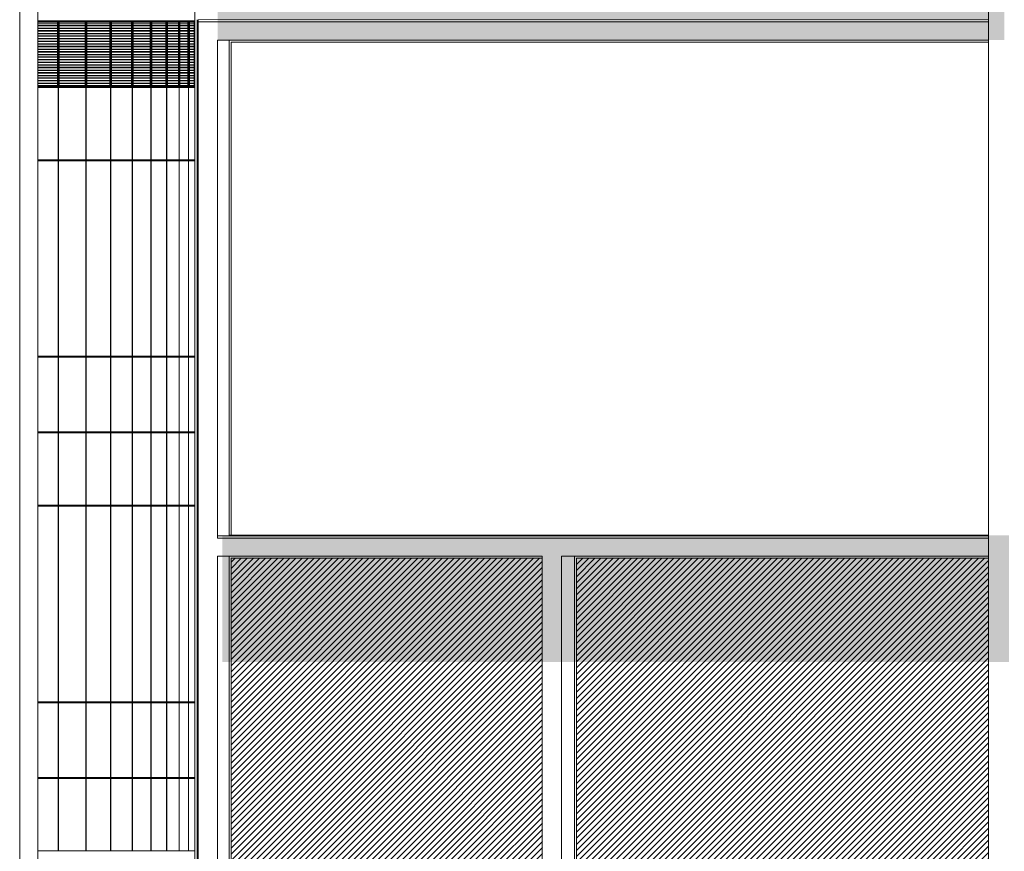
# Model space of a CAD drawing. Header units: millimetres. Extents: x 614675 to 1010864, y -150593 to -87691.
# Tile 140 of 194: x 901275 to 915801, y -127816 to -115541. Entities that reach past the tile are written whole.
import ezdxf

# ---------------------------------------------------------------- set-up
doc = ezdxf.new("R2010")
doc.units = ezdxf.units.MM
doc.header["$LTSCALE"] = 0.05
doc.layers.get('0').update_dxf_attribs({"lineweight": 0})
doc.layers.add('A-20--F1-WALLS', color=5, linetype='Continuous')

msp = doc.modelspace()

# ---------------------------------------------------------------- hatches: boundary and pattern name
at = {"true_color": 0xffffff}
h = msp.add_hatch(color=7, dxfattribs=at)
h.dxf.hatch_style = 1
h.paths.add_polyline_path([(915871.1718633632, -123150.5397664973), (904262.7386371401, -123150.5397664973), (904262.7386371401, -125021.7866262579), (915871.1718633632, -125021.7866262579)])
h.paths.add_polyline_path([(904193.3108410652, -115147.410185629), (904193.3108410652, -115840.5333121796), (915801.9999324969, -115840.5333121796), (915801.9999324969, -115147.410185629)])
h.paths.add_polyline_path([(916269.4589588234, -127007.9891137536), (916269.4589588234, -127092.1091156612), (932137.8940879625, -127092.1091156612), (932137.8940879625, -127007.9891137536)])
at = {"lineweight": 0, "true_color": 0x478a84}
h = msp.add_hatch(dxfattribs=at)
h.set_pattern_fill('ANSI31', color=137, scale=20, style=0)
h.set_pattern_definition([(45, (917258.6614198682, -220602.3787472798), (-44.90128060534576, 44.90128060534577), [])])
h.paths.add_polyline_path([(904393.4695789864, -123490.5831213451), (904393.9601091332, -132051.0997997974), (908985.3845452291, -132051.0600510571), (908984.8940150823, -123490.5433726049)])
at = {"lineweight": 0, "true_color": 0xf3e03b}
h = msp.add_hatch(dxfattribs=at)
h.set_pattern_fill('ANSI31', color=53, scale=20, style=0)
h.set_pattern_definition([(45, (922353.9085513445, -216594.1919482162), (-44.90128060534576, 44.90128060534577), [])])
h.paths.add_polyline_path([(909488.7167104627, -123490.5831213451), (909488.871737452, -132051.0799254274), (915566.9420410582, -132051.0799254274), (915566.7870140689, -123490.583121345)])

# ---------------------------------------------------------------- linework, layer by layer
at = {"color": 5, "lineweight": 5}
for p, q in [((903893.2281491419, -132410.5667203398, 8288.809489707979), (903893.2281491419, -115540.5830245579, 29529.01381727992)), ((903905.800186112, -132360.5832613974), (903905.8001861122, -115540.583024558, 29491.1976361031)), ((904193.3108410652, -123192.4900541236, 16074.79458470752), (904193.3108410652, -115840.5333121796, 28965.28247030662)), ((904364.7165146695, -123150.5397664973, 16148.34774795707), (904364.7165146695, -115840.5333121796, 28965.28247030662)), ((904393.4722684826, -123150.5397664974, 16148.34774795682), (904393.4722684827, -115870.5333121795, 28912.68223745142)), ((904193.3108410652, -132092.1091156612, 470.7267527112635), (904193.3108410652, -123460.5831213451, 15604.73599261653)), ((904364.7165146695, -132051.0799254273, 542.6649180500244), (904364.7165146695, -123460.5831213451, 15604.73599261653)), ((904393.4722684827, -132051.0799254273, 542.6649180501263), (904393.4722684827, -123490.4900541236, 15552.29893834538))]:
    msp.add_line(p, q, dxfattribs=at)
at = {"lineweight": 5}
for points in [[(901274.5266455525, -133155.48861508), (901274.5266455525, -87723.14289548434)], [(901543.3381904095, -133155.48861508), (901543.3381904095, -87723.14289548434)]]:
    msp.add_lwpolyline(points, dxfattribs=at)
at = {"color": 252, "lineweight": 5}
for points in [[(903858.9132958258, -133155.48861508), (903858.9132958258, -87723.14289548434)], [(903860.0950308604, -133155.48861508), (903860.0950308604, -87723.14289548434)], [(901840.6960244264, -115559.0179623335), (901543.3381904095, -115559.0179623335)], [(901830.6960244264, -115569.0179623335), (901543.3381904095, -115569.0179623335)], [(901830.6960244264, -115587.9095237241), (901543.3381904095, -115587.9095237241)], [(901830.6960244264, -115592.5679088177), (901543.3381904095, -115592.5679088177)], [(901830.6960244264, -115623.1579709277), (901543.3381904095, -115623.1579709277)], [(901830.6960244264, -115569.0179623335), (901830.6960244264, -116510.2689752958)], [(901840.6960244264, -115559.0179623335), (901840.6960244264, -116524.0171988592)], [(901847.9253905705, -115559.0179623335), (901847.9253905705, -116524.0171988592)], [(902248.3393842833, -115559.0179623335), (901847.9253905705, -115559.0179623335)], [(901857.9253905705, -115569.0179623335), (901857.9253905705, -116510.2689752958)], [(902238.3393842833, -115569.0179623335), (901857.9253905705, -115569.0179623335)], [(902238.3393842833, -115587.9095237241), (901857.9253905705, -115587.9095237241)], [(902238.3393842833, -115592.5679088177), (901857.9253905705, -115592.5679088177)], [(902238.3393842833, -115623.1579709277), (901857.9253905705, -115623.1579709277)], [(902238.3393842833, -115569.0179623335), (902238.3393842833, -116510.2689752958)], [(902248.3393842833, -115559.0179623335), (902248.3393842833, -116524.0171988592)], [(902254.8459077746, -115559.0179623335), (902254.8459077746, -116524.0171988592)], [(902612.7588052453, -115559.0179623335), (902254.8459077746, -115559.0179623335)], [(902264.8459077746, -115569.0179623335), (902264.8459077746, -116510.2689752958)], [(902602.7588052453, -115569.0179623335), (902264.8459077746, -115569.0179623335)], [(902602.7588052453, -115587.9095237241), (902264.8459077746, -115587.9095237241)], [(902602.7588052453, -115592.5679088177), (902264.8459077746, -115592.5679088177)], [(902602.7588052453, -115623.1579709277), (902264.8459077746, -115623.1579709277)], [(902602.7588052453, -115569.0179623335), (902602.7588052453, -116510.2689752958)], [(902612.7588052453, -115559.0179623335), (902612.7588052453, -116524.0171988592)], [(902618.5302044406, -115559.0179623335), (902618.5302044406, -116524.0171988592)], [(902933.2664134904, -115559.0179623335), (902618.5302044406, -115559.0179623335)], [(902628.5302044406, -115569.0179623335), (902628.5302044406, -116510.2689752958)], [(902923.2664134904, -115569.0179623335), (902628.5302044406, -115569.0179623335)], [(902923.2664134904, -115587.9095237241), (902628.5302044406, -115587.9095237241)], [(902923.2664134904, -115592.5679088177), (902628.5302044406, -115592.5679088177)], [(902923.2664134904, -115623.1579709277), (902628.5302044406, -115623.1579709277)], [(902923.2664134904, -115569.0179623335), (902923.2664134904, -116510.2689752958)], [(902933.2664134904, -115559.0179623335), (902933.2664134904, -116524.0171988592)], [(902938.2917943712, -115559.0179623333), (902938.2917943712, -116524.017198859)], [(903209.257222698, -115559.017962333), (902938.2917943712, -115559.0179623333)], [(902948.2917943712, -115569.0179623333), (902948.2917943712, -116510.2689752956)], [(903199.257222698, -115569.017962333), (902948.2917943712, -115569.0179623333)], [(903199.257222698, -115587.9095237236), (902948.2917943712, -115587.9095237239)], [(903199.257222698, -115592.5679088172), (902948.2917943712, -115592.5679088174)], [(903199.257222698, -115623.1579709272), (902948.2917943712, -115623.1579709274)], [(903199.257222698, -115569.017962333), (903199.257222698, -116510.2689752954)], [(903209.257222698, -115559.017962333), (903209.257222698, -116524.0171988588)], [(903213.5270994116, -115559.0179623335), (903213.5270994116, -116524.0171988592)], [(903440.2102758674, -115559.0179623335), (903213.5270994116, -115559.0179623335)], [(903223.5270994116, -115569.0179623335), (903223.5270994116, -116510.2689752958)], [(903430.2102758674, -115569.0179623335), (903223.5270994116, -115569.0179623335)], [(903430.2102758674, -115587.9095237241), (903223.5270994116, -115587.9095237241)], [(903430.2102758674, -115592.5679088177), (903223.5270994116, -115592.5679088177)], [(903430.2102758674, -115623.1579709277), (903223.5270994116, -115623.1579709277)], [(903430.2102758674, -115569.0179623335), (903430.2102758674, -116510.2689752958)], [(903440.2102758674, -115559.0179623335), (903440.2102758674, -116524.0171988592)], [(903443.7165886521, -115559.0179623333), (903443.7165886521, -116524.017198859)], [(903625.689628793, -115559.0179623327), (903443.7165886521, -115559.0179623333)], [(903453.7165886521, -115569.0179623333), (903453.7165886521, -116510.2689752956)], [(903615.689628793, -115569.0179623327), (903453.7165886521, -115569.0179623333)], [(903615.689628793, -115587.9095237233), (903453.7165886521, -115587.9095237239)], [(903615.689628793, -115592.5679088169), (903453.7165886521, -115592.5679088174)], [(903615.689628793, -115623.1579709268), (903453.7165886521, -115623.1579709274)], [(903615.689628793, -115569.0179623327), (903615.689628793, -116510.268975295)], [(903625.689628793, -115559.0179623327), (903625.689628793, -116524.0171988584)], [(903628.4257591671, -115559.0179623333), (903628.4257591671, -116524.017198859)], [(903765.3451728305, -115559.0179623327), (903628.4257591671, -115559.0179623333)], [(903638.4257591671, -115569.0179623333), (903638.4257591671, -116510.2689752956)], [(903755.3451728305, -115569.0179623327), (903638.4257591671, -115569.0179623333)], [(903755.3451728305, -115587.9095237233), (903638.4257591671, -115587.9095237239)], [(903755.3451728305, -115592.5679088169), (903638.4257591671, -115592.5679088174)], [(903755.3451728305, -115623.1579709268), (903638.4257591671, -115623.1579709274)], [(903755.3451728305, -115569.0179623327), (903755.3451728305, -116510.268975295)], [(903765.3451728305, -115559.0179623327), (903765.3451728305, -116524.0171988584)], [(903767.3059561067, -115559.0179623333), (903767.3059561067, -116524.017198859)], [(903858.9132958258, -115559.0179623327), (903767.3059561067, -115559.0179623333)], [(903777.3059561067, -115569.0179623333), (903777.3059561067, -116510.2689752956)], [(903848.9132958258, -115569.0179623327), (903777.3059561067, -115569.0179623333)], [(903848.9132958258, -115587.9095237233), (903777.3059561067, -115587.9095237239)], [(903848.9132958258, -115592.5679088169), (903777.3059561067, -115592.5679088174)], [(903848.9132958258, -115623.1579709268), (903777.3059561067, -115623.1579709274)], [(903848.9132958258, -115569.0179623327), (903848.9132958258, -116510.268975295)], [(903858.9132958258, -115559.0179623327), (903858.9132958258, -116524.0171988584)], [(901830.6960244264, -115630.4561075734), (901543.3381904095, -115630.4561075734)], [(901830.6960244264, -115665.3939957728), (901543.3381904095, -115665.3939957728)], [(901830.6960244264, -115670.0523808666), (901543.3381904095, -115670.0523808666)], [(901830.6960244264, -115700.6424429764), (901543.3381904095, -115700.6424429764)], [(901830.6960244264, -115707.9405796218), (901543.3381904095, -115707.9405796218)], [(901830.6960244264, -115742.8784678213), (901543.3381904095, -115742.8784678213)], [(901830.6960244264, -115747.5368529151), (901543.3381904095, -115747.5368529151)], [(902238.3393842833, -115630.4561075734), (901857.9253905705, -115630.4561075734)], [(902238.3393842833, -115665.3939957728), (901857.9253905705, -115665.3939957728)], [(902238.3393842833, -115670.0523808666), (901857.9253905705, -115670.0523808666)], [(902238.3393842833, -115700.6424429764), (901857.9253905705, -115700.6424429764)], [(902238.3393842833, -115707.9405796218), (901857.9253905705, -115707.9405796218)], [(902238.3393842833, -115742.8784678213), (901857.9253905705, -115742.8784678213)], [(902238.3393842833, -115747.5368529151), (901857.9253905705, -115747.5368529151)], [(902602.7588052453, -115630.4561075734), (902264.8459077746, -115630.4561075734)], [(902602.7588052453, -115665.3939957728), (902264.8459077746, -115665.3939957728)], [(902602.7588052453, -115670.0523808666), (902264.8459077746, -115670.0523808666)], [(902602.7588052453, -115700.6424429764), (902264.8459077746, -115700.6424429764)], [(902602.7588052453, -115707.9405796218), (902264.8459077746, -115707.9405796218)], [(902602.7588052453, -115742.8784678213), (902264.8459077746, -115742.8784678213)], [(902602.7588052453, -115747.5368529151), (902264.8459077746, -115747.5368529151)], [(902923.2664134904, -115630.4561075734), (902628.5302044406, -115630.4561075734)], [(902923.2664134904, -115665.3939957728), (902628.5302044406, -115665.3939957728)], [(902923.2664134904, -115670.0523808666), (902628.5302044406, -115670.0523808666)], [(902923.2664134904, -115700.6424429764), (902628.5302044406, -115700.6424429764)], [(902923.2664134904, -115707.9405796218), (902628.5302044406, -115707.9405796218)], [(902923.2664134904, -115742.8784678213), (902628.5302044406, -115742.8784678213)], [(902923.2664134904, -115747.5368529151), (902628.5302044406, -115747.5368529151)], [(903199.257222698, -115630.4561075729), (902948.2917943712, -115630.4561075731)], [(903199.257222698, -115665.3939957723), (902948.2917943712, -115665.3939957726)], [(903199.257222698, -115670.0523808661), (902948.2917943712, -115670.0523808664)], [(903199.257222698, -115700.6424429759), (902948.2917943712, -115700.6424429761)], [(903199.257222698, -115707.9405796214), (902948.2917943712, -115707.9405796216)], [(903199.257222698, -115742.8784678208), (902948.2917943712, -115742.8784678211)], [(903199.257222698, -115747.5368529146), (902948.2917943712, -115747.5368529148)], [(903430.2102758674, -115630.4561075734), (903223.5270994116, -115630.4561075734)], [(903430.2102758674, -115665.3939957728), (903223.5270994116, -115665.3939957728)], [(903430.2102758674, -115670.0523808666), (903223.5270994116, -115670.0523808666)], [(903430.2102758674, -115700.6424429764), (903223.5270994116, -115700.6424429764)], [(903430.2102758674, -115707.9405796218), (903223.5270994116, -115707.9405796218)], [(903430.2102758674, -115742.8784678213), (903223.5270994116, -115742.8784678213)], [(903430.2102758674, -115747.5368529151), (903223.5270994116, -115747.5368529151)], [(903615.689628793, -115630.4561075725), (903453.7165886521, -115630.4561075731)], [(903615.689628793, -115665.393995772), (903453.7165886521, -115665.3939957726)], [(903615.689628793, -115670.0523808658), (903453.7165886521, -115670.0523808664)], [(903615.689628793, -115700.6424429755), (903453.7165886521, -115700.6424429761)], [(903615.689628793, -115707.940579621), (903453.7165886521, -115707.9405796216)], [(903615.689628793, -115742.8784678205), (903453.7165886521, -115742.8784678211)], [(903615.689628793, -115747.5368529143), (903453.7165886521, -115747.5368529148)], [(903755.3451728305, -115630.4561075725), (903638.4257591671, -115630.4561075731)], [(903755.3451728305, -115665.393995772), (903638.4257591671, -115665.3939957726)], [(903755.3451728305, -115670.0523808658), (903638.4257591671, -115670.0523808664)], [(903755.3451728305, -115700.6424429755), (903638.4257591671, -115700.6424429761)], [(903755.3451728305, -115707.940579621), (903638.4257591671, -115707.9405796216)], [(903755.3451728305, -115742.8784678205), (903638.4257591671, -115742.8784678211)], [(903755.3451728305, -115747.5368529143), (903638.4257591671, -115747.5368529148)], [(903848.9132958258, -115630.4561075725), (903777.3059561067, -115630.4561075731)], [(903848.9132958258, -115665.393995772), (903777.3059561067, -115665.3939957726)], [(903848.9132958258, -115670.0523808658), (903777.3059561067, -115670.0523808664)], [(903848.9132958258, -115700.6424429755), (903777.3059561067, -115700.6424429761)], [(903848.9132958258, -115707.940579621), (903777.3059561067, -115707.9405796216)], [(903848.9132958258, -115742.8784678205), (903777.3059561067, -115742.8784678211)], [(903848.9132958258, -115747.5368529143), (903777.3059561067, -115747.5368529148)], [(901830.6960244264, -115778.1269150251), (901543.3381904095, -115778.1269150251)], [(901830.6960244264, -115785.4250516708), (901543.3381904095, -115785.4250516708)], [(901830.6960244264, -115820.36293987), (901543.3381904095, -115820.36293987)], [(901830.6960244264, -115825.0213249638), (901543.3381904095, -115825.0213249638)], [(901830.6960244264, -115855.6113870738), (901543.3381904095, -115855.6113870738)], [(901830.6960244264, -115862.9095237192), (901543.3381904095, -115862.9095237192)], [(901830.6960244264, -115897.8474119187), (901543.3381904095, -115897.8474119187)], [(901830.6960244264, -115902.5057970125), (901543.3381904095, -115902.5057970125)], [(902238.3393842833, -115778.1269150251), (901857.9253905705, -115778.1269150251)], [(902238.3393842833, -115785.4250516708), (901857.9253905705, -115785.4250516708)], [(902238.3393842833, -115820.36293987), (901857.9253905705, -115820.36293987)], [(902238.3393842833, -115825.0213249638), (901857.9253905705, -115825.0213249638)], [(902238.3393842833, -115855.6113870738), (901857.9253905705, -115855.6113870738)], [(902238.3393842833, -115862.9095237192), (901857.9253905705, -115862.9095237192)], [(902238.3393842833, -115897.8474119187), (901857.9253905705, -115897.8474119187)], [(902238.3393842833, -115902.5057970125), (901857.9253905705, -115902.5057970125)], [(902602.7588052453, -115778.1269150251), (902264.8459077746, -115778.1269150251)], [(902602.7588052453, -115785.4250516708), (902264.8459077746, -115785.4250516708)], [(902602.7588052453, -115820.36293987), (902264.8459077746, -115820.36293987)], [(902602.7588052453, -115825.0213249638), (902264.8459077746, -115825.0213249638)], [(902602.7588052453, -115855.6113870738), (902264.8459077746, -115855.6113870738)], [(902602.7588052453, -115862.9095237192), (902264.8459077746, -115862.9095237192)], [(902602.7588052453, -115897.8474119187), (902264.8459077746, -115897.8474119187)], [(902602.7588052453, -115902.5057970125), (902264.8459077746, -115902.5057970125)], [(902923.2664134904, -115778.1269150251), (902628.5302044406, -115778.1269150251)], [(902923.2664134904, -115785.4250516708), (902628.5302044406, -115785.4250516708)], [(902923.2664134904, -115820.36293987), (902628.5302044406, -115820.36293987)], [(902923.2664134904, -115825.0213249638), (902628.5302044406, -115825.0213249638)], [(902923.2664134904, -115855.6113870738), (902628.5302044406, -115855.6113870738)], [(902923.2664134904, -115862.9095237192), (902628.5302044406, -115862.9095237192)], [(902923.2664134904, -115897.8474119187), (902628.5302044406, -115897.8474119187)], [(902923.2664134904, -115902.5057970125), (902628.5302044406, -115902.5057970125)], [(903199.257222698, -115778.1269150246), (902948.2917943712, -115778.1269150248)], [(903199.257222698, -115785.4250516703), (902948.2917943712, -115785.4250516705)], [(903199.257222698, -115820.3629398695), (902948.2917943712, -115820.3629398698)], [(903199.257222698, -115825.0213249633), (902948.2917943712, -115825.0213249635)], [(903199.257222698, -115855.6113870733), (902948.2917943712, -115855.6113870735)], [(903199.257222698, -115862.9095237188), (902948.2917943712, -115862.909523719)], [(903199.257222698, -115897.8474119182), (902948.2917943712, -115897.8474119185)], [(903199.257222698, -115902.505797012), (902948.2917943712, -115902.5057970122)], [(903430.2102758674, -115778.1269150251), (903223.5270994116, -115778.1269150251)], [(903430.2102758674, -115785.4250516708), (903223.5270994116, -115785.4250516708)], [(903430.2102758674, -115820.36293987), (903223.5270994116, -115820.36293987)], [(903430.2102758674, -115825.0213249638), (903223.5270994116, -115825.0213249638)], [(903430.2102758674, -115855.6113870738), (903223.5270994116, -115855.6113870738)], [(903430.2102758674, -115862.9095237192), (903223.5270994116, -115862.9095237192)], [(903430.2102758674, -115897.8474119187), (903223.5270994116, -115897.8474119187)], [(903430.2102758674, -115902.5057970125), (903223.5270994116, -115902.5057970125)], [(903615.689628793, -115778.1269150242), (903453.7165886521, -115778.1269150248)], [(903615.689628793, -115785.4250516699), (903453.7165886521, -115785.4250516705)], [(903615.689628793, -115820.3629398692), (903453.7165886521, -115820.3629398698)], [(903615.689628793, -115825.021324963), (903453.7165886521, -115825.0213249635)], [(903615.689628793, -115855.6113870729), (903453.7165886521, -115855.6113870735)], [(903615.689628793, -115862.9095237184), (903453.7165886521, -115862.909523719)], [(903615.689628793, -115897.8474119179), (903453.7165886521, -115897.8474119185)], [(903615.689628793, -115902.5057970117), (903453.7165886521, -115902.5057970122)], [(903755.3451728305, -115778.1269150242), (903638.4257591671, -115778.1269150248)], [(903755.3451728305, -115785.4250516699), (903638.4257591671, -115785.4250516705)], [(903755.3451728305, -115820.3629398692), (903638.4257591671, -115820.3629398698)], [(903755.3451728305, -115825.021324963), (903638.4257591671, -115825.0213249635)], [(903755.3451728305, -115855.6113870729), (903638.4257591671, -115855.6113870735)], [(903755.3451728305, -115862.9095237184), (903638.4257591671, -115862.909523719)], [(903755.3451728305, -115897.8474119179), (903638.4257591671, -115897.8474119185)], [(903755.3451728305, -115902.5057970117), (903638.4257591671, -115902.5057970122)], [(903848.9132958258, -115778.1269150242), (903777.3059561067, -115778.1269150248)], [(903848.9132958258, -115785.4250516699), (903777.3059561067, -115785.4250516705)], [(903848.9132958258, -115820.3629398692), (903777.3059561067, -115820.3629398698)], [(903848.9132958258, -115825.021324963), (903777.3059561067, -115825.0213249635)], [(903848.9132958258, -115855.6113870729), (903777.3059561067, -115855.6113870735)], [(903848.9132958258, -115862.9095237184), (903777.3059561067, -115862.909523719)], [(903848.9132958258, -115897.8474119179), (903777.3059561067, -115897.8474119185)], [(903848.9132958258, -115902.5057970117), (903777.3059561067, -115902.5057970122)], [(901830.6960244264, -115933.0958591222), (901543.3381904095, -115933.0958591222)], [(901830.6960244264, -115940.3939957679), (901543.3381904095, -115940.3939957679)], [(901830.6960244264, -115975.3318839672), (901543.3381904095, -115975.3318839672)], [(901830.6960244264, -115979.9902690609), (901543.3381904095, -115979.9902690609)], [(901830.6960244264, -116010.5803311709), (901543.3381904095, -116010.5803311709)], [(901830.6960244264, -116017.8784678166), (901543.3381904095, -116017.8784678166)], [(901830.6960244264, -116052.8163560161), (901543.3381904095, -116052.8163560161)], [(901830.6960244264, -116057.4747411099), (901543.3381904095, -116057.4747411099)], [(902238.3393842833, -115933.0958591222), (901857.9253905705, -115933.0958591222)], [(902238.3393842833, -115940.3939957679), (901857.9253905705, -115940.3939957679)], [(902238.3393842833, -115975.3318839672), (901857.9253905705, -115975.3318839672)], [(902238.3393842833, -115979.9902690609), (901857.9253905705, -115979.9902690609)], [(902238.3393842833, -116010.5803311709), (901857.9253905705, -116010.5803311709)], [(902238.3393842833, -116017.8784678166), (901857.9253905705, -116017.8784678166)], [(902238.3393842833, -116052.8163560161), (901857.9253905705, -116052.8163560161)], [(902238.3393842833, -116057.4747411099), (901857.9253905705, -116057.4747411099)], [(902602.7588052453, -115933.0958591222), (902264.8459077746, -115933.0958591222)], [(902602.7588052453, -115940.3939957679), (902264.8459077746, -115940.3939957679)], [(902602.7588052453, -115975.3318839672), (902264.8459077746, -115975.3318839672)], [(902602.7588052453, -115979.9902690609), (902264.8459077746, -115979.9902690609)], [(902602.7588052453, -116010.5803311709), (902264.8459077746, -116010.5803311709)], [(902602.7588052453, -116017.8784678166), (902264.8459077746, -116017.8784678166)], [(902602.7588052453, -116052.8163560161), (902264.8459077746, -116052.8163560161)], [(902602.7588052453, -116057.4747411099), (902264.8459077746, -116057.4747411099)], [(902923.2664134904, -115933.0958591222), (902628.5302044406, -115933.0958591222)], [(902923.2664134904, -115940.3939957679), (902628.5302044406, -115940.3939957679)], [(902923.2664134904, -115975.3318839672), (902628.5302044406, -115975.3318839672)], [(902923.2664134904, -115979.9902690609), (902628.5302044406, -115979.9902690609)], [(902923.2664134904, -116010.5803311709), (902628.5302044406, -116010.5803311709)], [(902923.2664134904, -116017.8784678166), (902628.5302044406, -116017.8784678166)], [(902923.2664134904, -116052.8163560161), (902628.5302044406, -116052.8163560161)], [(902923.2664134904, -116057.4747411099), (902628.5302044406, -116057.4747411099)], [(903199.257222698, -115933.0958591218), (902948.2917943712, -115933.095859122)], [(903199.257222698, -115940.3939957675), (902948.2917943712, -115940.3939957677)], [(903199.257222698, -115975.3318839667), (902948.2917943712, -115975.3318839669)], [(903199.257222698, -115979.9902690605), (902948.2917943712, -115979.9902690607)], [(903199.257222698, -116010.5803311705), (902948.2917943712, -116010.5803311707)], [(903199.257222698, -116017.8784678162), (902948.2917943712, -116017.8784678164)], [(903199.257222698, -116052.8163560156), (902948.2917943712, -116052.8163560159)], [(903199.257222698, -116057.4747411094), (902948.2917943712, -116057.4747411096)], [(903430.2102758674, -115933.0958591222), (903223.5270994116, -115933.0958591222)], [(903430.2102758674, -115940.3939957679), (903223.5270994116, -115940.3939957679)], [(903430.2102758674, -115975.3318839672), (903223.5270994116, -115975.3318839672)], [(903430.2102758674, -115979.9902690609), (903223.5270994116, -115979.9902690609)], [(903430.2102758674, -116010.5803311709), (903223.5270994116, -116010.5803311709)], [(903430.2102758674, -116017.8784678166), (903223.5270994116, -116017.8784678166)], [(903430.2102758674, -116052.8163560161), (903223.5270994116, -116052.8163560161)], [(903430.2102758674, -116057.4747411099), (903223.5270994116, -116057.4747411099)], [(903615.689628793, -115933.0958591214), (903453.7165886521, -115933.095859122)], [(903615.689628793, -115940.3939957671), (903453.7165886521, -115940.3939957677)], [(903615.689628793, -115975.3318839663), (903453.7165886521, -115975.3318839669)], [(903615.689628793, -115979.9902690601), (903453.7165886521, -115979.9902690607)], [(903615.689628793, -116010.5803311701), (903453.7165886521, -116010.5803311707)], [(903615.689628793, -116017.8784678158), (903453.7165886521, -116017.8784678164)], [(903615.689628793, -116052.8163560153), (903453.7165886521, -116052.8163560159)], [(903615.689628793, -116057.4747411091), (903453.7165886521, -116057.4747411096)], [(903755.3451728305, -115933.0958591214), (903638.4257591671, -115933.095859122)], [(903755.3451728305, -115940.3939957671), (903638.4257591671, -115940.3939957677)], [(903755.3451728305, -115975.3318839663), (903638.4257591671, -115975.3318839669)], [(903755.3451728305, -115979.9902690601), (903638.4257591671, -115979.9902690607)], [(903755.3451728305, -116010.5803311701), (903638.4257591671, -116010.5803311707)], [(903755.3451728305, -116017.8784678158), (903638.4257591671, -116017.8784678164)], [(903755.3451728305, -116052.8163560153), (903638.4257591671, -116052.8163560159)], [(903755.3451728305, -116057.4747411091), (903638.4257591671, -116057.4747411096)], [(903848.9132958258, -115933.0958591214), (903777.3059561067, -115933.095859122)], [(903848.9132958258, -115940.3939957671), (903777.3059561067, -115940.3939957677)], [(903848.9132958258, -115975.3318839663), (903777.3059561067, -115975.3318839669)], [(903848.9132958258, -115979.9902690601), (903777.3059561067, -115979.9902690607)], [(903848.9132958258, -116010.5803311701), (903777.3059561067, -116010.5803311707)], [(903848.9132958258, -116017.8784678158), (903777.3059561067, -116017.8784678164)], [(903848.9132958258, -116052.8163560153), (903777.3059561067, -116052.8163560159)], [(903848.9132958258, -116057.4747411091), (903777.3059561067, -116057.4747411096)], [(901830.6960244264, -116088.0648032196), (901543.3381904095, -116088.0648032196)], [(901830.6960244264, -116095.3629398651), (901543.3381904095, -116095.3629398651)], [(901830.6960244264, -116130.3008280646), (901543.3381904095, -116130.3008280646)], [(901830.6960244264, -116134.9592131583), (901543.3381904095, -116134.9592131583)], [(901830.6960244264, -116165.5492752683), (901543.3381904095, -116165.5492752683)], [(901830.6960244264, -116172.847411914), (901543.3381904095, -116172.847411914)], [(901830.6960244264, -116207.7853001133), (901543.3381904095, -116207.7853001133)], [(902238.3393842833, -116088.0648032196), (901857.9253905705, -116088.0648032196)], [(902238.3393842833, -116095.3629398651), (901857.9253905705, -116095.3629398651)], [(902238.3393842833, -116130.3008280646), (901857.9253905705, -116130.3008280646)], [(902238.3393842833, -116134.9592131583), (901857.9253905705, -116134.9592131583)], [(902238.3393842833, -116165.5492752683), (901857.9253905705, -116165.5492752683)], [(902238.3393842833, -116172.847411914), (901857.9253905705, -116172.847411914)], [(902238.3393842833, -116207.7853001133), (901857.9253905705, -116207.7853001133)], [(902602.7588052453, -116088.0648032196), (902264.8459077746, -116088.0648032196)], [(902602.7588052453, -116095.3629398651), (902264.8459077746, -116095.3629398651)], [(902602.7588052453, -116130.3008280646), (902264.8459077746, -116130.3008280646)], [(902602.7588052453, -116134.9592131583), (902264.8459077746, -116134.9592131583)], [(902602.7588052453, -116165.5492752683), (902264.8459077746, -116165.5492752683)], [(902602.7588052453, -116172.847411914), (902264.8459077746, -116172.847411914)], [(902602.7588052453, -116207.7853001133), (902264.8459077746, -116207.7853001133)], [(902923.2664134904, -116088.0648032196), (902628.5302044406, -116088.0648032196)], [(902923.2664134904, -116095.3629398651), (902628.5302044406, -116095.3629398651)], [(902923.2664134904, -116130.3008280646), (902628.5302044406, -116130.3008280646)], [(902923.2664134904, -116134.9592131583), (902628.5302044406, -116134.9592131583)], [(902923.2664134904, -116165.5492752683), (902628.5302044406, -116165.5492752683)], [(902923.2664134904, -116172.847411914), (902628.5302044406, -116172.847411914)], [(902923.2664134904, -116207.7853001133), (902628.5302044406, -116207.7853001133)], [(903199.257222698, -116088.0648032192), (902948.2917943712, -116088.0648032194)], [(903199.257222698, -116095.3629398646), (902948.2917943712, -116095.3629398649)], [(903199.257222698, -116130.3008280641), (902948.2917943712, -116130.3008280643)], [(903199.257222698, -116134.9592131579), (902948.2917943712, -116134.9592131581)], [(903199.257222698, -116165.5492752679), (902948.2917943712, -116165.5492752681)], [(903199.257222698, -116172.8474119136), (902948.2917943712, -116172.8474119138)], [(903199.257222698, -116207.7853001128), (902948.2917943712, -116207.785300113)], [(903430.2102758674, -116088.0648032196), (903223.5270994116, -116088.0648032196)], [(903430.2102758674, -116095.3629398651), (903223.5270994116, -116095.3629398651)], [(903430.2102758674, -116130.3008280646), (903223.5270994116, -116130.3008280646)], [(903430.2102758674, -116134.9592131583), (903223.5270994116, -116134.9592131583)], [(903430.2102758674, -116165.5492752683), (903223.5270994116, -116165.5492752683)], [(903430.2102758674, -116172.847411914), (903223.5270994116, -116172.847411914)], [(903430.2102758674, -116207.7853001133), (903223.5270994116, -116207.7853001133)], [(903615.689628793, -116088.0648032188), (903453.7165886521, -116088.0648032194)], [(903615.689628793, -116095.3629398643), (903453.7165886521, -116095.3629398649)], [(903615.689628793, -116130.3008280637), (903453.7165886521, -116130.3008280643)], [(903615.689628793, -116134.9592131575), (903453.7165886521, -116134.9592131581)], [(903615.689628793, -116165.5492752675), (903453.7165886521, -116165.5492752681)], [(903615.689628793, -116172.8474119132), (903453.7165886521, -116172.8474119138)], [(903615.689628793, -116207.7853001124), (903453.7165886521, -116207.785300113)], [(903755.3451728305, -116088.0648032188), (903638.4257591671, -116088.0648032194)], [(903755.3451728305, -116095.3629398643), (903638.4257591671, -116095.3629398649)], [(903755.3451728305, -116130.3008280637), (903638.4257591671, -116130.3008280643)], [(903755.3451728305, -116134.9592131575), (903638.4257591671, -116134.9592131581)], [(903755.3451728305, -116165.5492752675), (903638.4257591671, -116165.5492752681)], [(903755.3451728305, -116172.8474119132), (903638.4257591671, -116172.8474119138)], [(903755.3451728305, -116207.7853001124), (903638.4257591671, -116207.785300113)], [(903848.9132958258, -116088.0648032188), (903777.3059561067, -116088.0648032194)], [(903848.9132958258, -116095.3629398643), (903777.3059561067, -116095.3629398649)], [(903848.9132958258, -116130.3008280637), (903777.3059561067, -116130.3008280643)], [(903848.9132958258, -116134.9592131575), (903777.3059561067, -116134.9592131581)], [(903848.9132958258, -116165.5492752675), (903777.3059561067, -116165.5492752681)], [(903848.9132958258, -116172.8474119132), (903777.3059561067, -116172.8474119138)], [(903848.9132958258, -116207.7853001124), (903777.3059561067, -116207.785300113)], [(901830.6960244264, -116212.4436852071), (901543.3381904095, -116212.4436852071)], [(901830.6960244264, -116243.033747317), (901543.3381904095, -116243.033747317)], [(901830.6960244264, -116250.3318839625), (901543.3381904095, -116250.3318839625)], [(901830.6960244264, -116285.269772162), (901543.3381904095, -116285.269772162)], [(901830.6960244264, -116289.9281572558), (901543.3381904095, -116289.9281572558)], [(901830.6960244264, -116320.5182193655), (901543.3381904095, -116320.5182193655)], [(901830.6960244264, -116327.8163560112), (901543.3381904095, -116327.8163560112)], [(902238.3393842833, -116212.4436852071), (901857.9253905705, -116212.4436852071)], [(902238.3393842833, -116243.033747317), (901857.9253905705, -116243.033747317)], [(902238.3393842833, -116250.3318839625), (901857.9253905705, -116250.3318839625)], [(902238.3393842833, -116285.269772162), (901857.9253905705, -116285.269772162)], [(902238.3393842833, -116289.9281572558), (901857.9253905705, -116289.9281572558)], [(902238.3393842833, -116320.5182193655), (901857.9253905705, -116320.5182193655)], [(902238.3393842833, -116327.8163560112), (901857.9253905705, -116327.8163560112)], [(902602.7588052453, -116212.4436852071), (902264.8459077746, -116212.4436852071)], [(902602.7588052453, -116243.033747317), (902264.8459077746, -116243.033747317)], [(902602.7588052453, -116250.3318839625), (902264.8459077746, -116250.3318839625)], [(902602.7588052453, -116285.269772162), (902264.8459077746, -116285.269772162)], [(902602.7588052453, -116289.9281572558), (902264.8459077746, -116289.9281572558)], [(902602.7588052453, -116320.5182193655), (902264.8459077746, -116320.5182193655)], [(902602.7588052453, -116327.8163560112), (902264.8459077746, -116327.8163560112)], [(902923.2664134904, -116212.4436852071), (902628.5302044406, -116212.4436852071)], [(902923.2664134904, -116243.033747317), (902628.5302044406, -116243.033747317)], [(902923.2664134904, -116250.3318839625), (902628.5302044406, -116250.3318839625)], [(902923.2664134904, -116285.269772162), (902628.5302044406, -116285.269772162)], [(902923.2664134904, -116289.9281572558), (902628.5302044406, -116289.9281572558)], [(902923.2664134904, -116320.5182193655), (902628.5302044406, -116320.5182193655)], [(902923.2664134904, -116327.8163560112), (902628.5302044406, -116327.8163560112)], [(903199.257222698, -116212.4436852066), (902948.2917943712, -116212.4436852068)], [(903199.257222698, -116243.0337473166), (902948.2917943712, -116243.0337473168)], [(903199.257222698, -116250.331883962), (902948.2917943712, -116250.3318839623)], [(903199.257222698, -116285.2697721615), (902948.2917943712, -116285.2697721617)], [(903199.257222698, -116289.9281572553), (902948.2917943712, -116289.9281572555)], [(903199.257222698, -116320.518219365), (902948.2917943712, -116320.5182193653)], [(903199.257222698, -116327.8163560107), (902948.2917943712, -116327.816356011)], [(903430.2102758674, -116212.4436852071), (903223.5270994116, -116212.4436852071)], [(903430.2102758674, -116243.033747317), (903223.5270994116, -116243.033747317)], [(903430.2102758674, -116250.3318839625), (903223.5270994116, -116250.3318839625)], [(903430.2102758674, -116285.269772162), (903223.5270994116, -116285.269772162)], [(903430.2102758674, -116289.9281572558), (903223.5270994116, -116289.9281572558)], [(903430.2102758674, -116320.5182193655), (903223.5270994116, -116320.5182193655)], [(903430.2102758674, -116327.8163560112), (903223.5270994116, -116327.8163560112)], [(903615.689628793, -116212.4436852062), (903453.7165886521, -116212.4436852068)], [(903615.689628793, -116243.0337473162), (903453.7165886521, -116243.0337473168)], [(903615.689628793, -116250.3318839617), (903453.7165886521, -116250.3318839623)], [(903615.689628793, -116285.2697721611), (903453.7165886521, -116285.2697721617)], [(903615.689628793, -116289.9281572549), (903453.7165886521, -116289.9281572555)], [(903615.689628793, -116320.5182193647), (903453.7165886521, -116320.5182193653)], [(903615.689628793, -116327.8163560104), (903453.7165886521, -116327.816356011)], [(903755.3451728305, -116212.4436852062), (903638.4257591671, -116212.4436852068)], [(903755.3451728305, -116243.0337473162), (903638.4257591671, -116243.0337473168)], [(903755.3451728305, -116250.3318839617), (903638.4257591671, -116250.3318839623)], [(903755.3451728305, -116285.2697721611), (903638.4257591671, -116285.2697721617)], [(903755.3451728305, -116289.9281572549), (903638.4257591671, -116289.9281572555)], [(903755.3451728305, -116320.5182193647), (903638.4257591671, -116320.5182193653)], [(903755.3451728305, -116327.8163560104), (903638.4257591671, -116327.816356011)], [(903848.9132958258, -116212.4436852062), (903777.3059561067, -116212.4436852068)], [(903848.9132958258, -116243.0337473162), (903777.3059561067, -116243.0337473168)], [(903848.9132958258, -116250.3318839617), (903777.3059561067, -116250.3318839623)], [(903848.9132958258, -116285.2697721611), (903777.3059561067, -116285.2697721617)], [(903848.9132958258, -116289.9281572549), (903777.3059561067, -116289.9281572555)], [(903848.9132958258, -116320.5182193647), (903777.3059561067, -116320.5182193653)], [(903848.9132958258, -116327.8163560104), (903777.3059561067, -116327.816356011)], [(901830.6960244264, -116362.7542442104), (901543.3381904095, -116362.7542442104)], [(901830.6960244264, -116367.4126293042), (901543.3381904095, -116367.4126293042)], [(901830.6960244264, -116398.0026914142), (901543.3381904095, -116398.0026914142)], [(901830.6960244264, -116405.3008280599), (901543.3381904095, -116405.3008280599)], [(901830.6960244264, -116440.2387162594), (901543.3381904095, -116440.2387162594)], [(901830.6960244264, -116444.8971013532), (901543.3381904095, -116444.8971013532)], [(901830.6960244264, -116475.4871634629), (901543.3381904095, -116475.4871634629)], [(901830.6960244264, -116482.7853001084), (901543.3381904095, -116482.7853001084)], [(902238.3393842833, -116362.7542442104), (901857.9253905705, -116362.7542442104)], [(902238.3393842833, -116367.4126293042), (901857.9253905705, -116367.4126293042)], [(902238.3393842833, -116398.0026914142), (901857.9253905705, -116398.0026914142)], [(902238.3393842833, -116405.3008280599), (901857.9253905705, -116405.3008280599)], [(902238.3393842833, -116440.2387162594), (901857.9253905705, -116440.2387162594)], [(902238.3393842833, -116444.8971013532), (901857.9253905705, -116444.8971013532)], [(902238.3393842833, -116475.4871634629), (901857.9253905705, -116475.4871634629)], [(902238.3393842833, -116482.7853001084), (901857.9253905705, -116482.7853001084)], [(902602.7588052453, -116362.7542442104), (902264.8459077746, -116362.7542442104)], [(902602.7588052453, -116367.4126293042), (902264.8459077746, -116367.4126293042)], [(902602.7588052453, -116398.0026914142), (902264.8459077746, -116398.0026914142)], [(902602.7588052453, -116405.3008280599), (902264.8459077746, -116405.3008280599)], [(902602.7588052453, -116440.2387162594), (902264.8459077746, -116440.2387162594)], [(902602.7588052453, -116444.8971013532), (902264.8459077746, -116444.8971013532)], [(902602.7588052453, -116475.4871634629), (902264.8459077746, -116475.4871634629)], [(902602.7588052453, -116482.7853001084), (902264.8459077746, -116482.7853001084)], [(902923.2664134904, -116362.7542442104), (902628.5302044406, -116362.7542442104)], [(902923.2664134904, -116367.4126293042), (902628.5302044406, -116367.4126293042)], [(902923.2664134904, -116398.0026914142), (902628.5302044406, -116398.0026914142)], [(902923.2664134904, -116405.3008280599), (902628.5302044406, -116405.3008280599)], [(902923.2664134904, -116440.2387162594), (902628.5302044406, -116440.2387162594)], [(902923.2664134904, -116444.8971013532), (902628.5302044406, -116444.8971013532)], [(902923.2664134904, -116475.4871634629), (902628.5302044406, -116475.4871634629)], [(902923.2664134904, -116482.7853001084), (902628.5302044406, -116482.7853001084)], [(903199.257222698, -116362.75424421), (902948.2917943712, -116362.7542442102)], [(903199.257222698, -116367.4126293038), (902948.2917943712, -116367.412629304)], [(903199.257222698, -116398.0026914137), (902948.2917943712, -116398.002691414)], [(903199.257222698, -116405.3008280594), (902948.2917943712, -116405.3008280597)], [(903199.257222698, -116440.2387162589), (902948.2917943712, -116440.2387162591)], [(903199.257222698, -116444.8971013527), (902948.2917943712, -116444.8971013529)], [(903199.257222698, -116475.4871634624), (902948.2917943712, -116475.4871634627)], [(903199.257222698, -116482.7853001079), (902948.2917943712, -116482.7853001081)], [(903430.2102758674, -116362.7542442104), (903223.5270994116, -116362.7542442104)], [(903430.2102758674, -116367.4126293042), (903223.5270994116, -116367.4126293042)], [(903430.2102758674, -116398.0026914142), (903223.5270994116, -116398.0026914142)], [(903430.2102758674, -116405.3008280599), (903223.5270994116, -116405.3008280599)], [(903430.2102758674, -116440.2387162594), (903223.5270994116, -116440.2387162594)], [(903430.2102758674, -116444.8971013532), (903223.5270994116, -116444.8971013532)], [(903430.2102758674, -116475.4871634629), (903223.5270994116, -116475.4871634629)], [(903430.2102758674, -116482.7853001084), (903223.5270994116, -116482.7853001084)], [(903615.689628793, -116362.7542442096), (903453.7165886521, -116362.7542442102)], [(903615.689628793, -116367.4126293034), (903453.7165886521, -116367.412629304)], [(903615.689628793, -116398.0026914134), (903453.7165886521, -116398.002691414)], [(903615.689628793, -116405.3008280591), (903453.7165886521, -116405.3008280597)], [(903615.689628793, -116440.2387162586), (903453.7165886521, -116440.2387162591)], [(903615.689628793, -116444.8971013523), (903453.7165886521, -116444.8971013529)], [(903615.689628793, -116475.4871634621), (903453.7165886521, -116475.4871634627)], [(903615.689628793, -116482.7853001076), (903453.7165886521, -116482.7853001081)], [(903755.3451728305, -116362.7542442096), (903638.4257591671, -116362.7542442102)], [(903755.3451728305, -116367.4126293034), (903638.4257591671, -116367.412629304)], [(903755.3451728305, -116398.0026914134), (903638.4257591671, -116398.002691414)], [(903755.3451728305, -116405.3008280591), (903638.4257591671, -116405.3008280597)], [(903755.3451728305, -116440.2387162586), (903638.4257591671, -116440.2387162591)], [(903755.3451728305, -116444.8971013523), (903638.4257591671, -116444.8971013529)], [(903755.3451728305, -116475.4871634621), (903638.4257591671, -116475.4871634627)], [(903755.3451728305, -116482.7853001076), (903638.4257591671, -116482.7853001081)], [(903848.9132958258, -116362.7542442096), (903777.3059561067, -116362.7542442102)], [(903848.9132958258, -116367.4126293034), (903777.3059561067, -116367.412629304)], [(903848.9132958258, -116398.0026914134), (903777.3059561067, -116398.002691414)], [(903848.9132958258, -116405.3008280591), (903777.3059561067, -116405.3008280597)], [(903848.9132958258, -116440.2387162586), (903777.3059561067, -116440.2387162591)], [(903848.9132958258, -116444.8971013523), (903777.3059561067, -116444.8971013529)], [(903848.9132958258, -116475.4871634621), (903777.3059561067, -116475.4871634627)], [(903848.9132958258, -116482.7853001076), (903777.3059561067, -116482.7853001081)], [(901830.6960244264, -116510.2689752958), (901543.3381904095, -116510.2689752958)], [(901840.6960244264, -116524.0171988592), (901543.3381904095, -116524.0171988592)], [(901543.3381904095, -116525.6435948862), (903858.9132958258, -116525.6435954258)], [(901543.3381904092, -116540.6447513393), (903858.9132958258, -116540.6447518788)], [(901840.6960244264, -117608.0594291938), (901840.6960244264, -116540.6447513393)], [(902248.3393842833, -116524.0171988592), (901847.9253905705, -116524.0171988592)], [(901847.9253905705, -117608.0594291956), (901847.9253905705, -116540.6447513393)], [(902238.3393842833, -116510.2689752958), (901857.9253905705, -116510.2689752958)], [(902248.3393842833, -117608.0594292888), (902248.3393842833, -116540.6447513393)], [(902612.7588052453, -116524.0171988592), (902254.8459077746, -116524.0171988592)], [(902254.8459077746, -117608.0594292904), (902254.8459077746, -116540.6447513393)], [(902602.7588052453, -116510.2689752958), (902264.8459077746, -116510.2689752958)], [(902612.7588052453, -117608.0594293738), (902612.7588052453, -116540.6447513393)], [(902933.2664134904, -116524.0171988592), (902618.5302044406, -116524.0171988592)], [(902618.5302044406, -117608.0594293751), (902618.5302044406, -116540.6447513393)], [(902923.2664134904, -116510.2689752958), (902628.5302044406, -116510.2689752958)], [(902933.2664134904, -117608.0594294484), (902933.2664134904, -116540.6447513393)], [(903209.257222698, -116524.0171988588), (902938.2917943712, -116524.017198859)], [(902938.2917943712, -117608.0594294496), (902938.2917943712, -116540.6447513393)], [(903199.257222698, -116510.2689752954), (902948.2917943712, -116510.2689752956)], [(903209.257222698, -117608.0594295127), (903209.257222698, -116540.6447513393)], [(903440.2102758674, -116524.0171988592), (903213.5270994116, -116524.0171988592)], [(903213.5270994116, -117608.0594295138), (903213.5270994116, -116540.6447513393)], [(903430.2102758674, -116510.2689752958), (903223.5270994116, -116510.2689752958)], [(903440.2102758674, -117608.0594295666), (903440.2102758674, -116540.6447513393)], [(903625.689628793, -116524.0171988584), (903443.7165886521, -116524.017198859)], [(903443.7165886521, -117608.0594295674), (903443.7165886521, -116540.6447513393)], [(903615.689628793, -116510.268975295), (903453.7165886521, -116510.2689752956)], [(903625.689628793, -117608.0594296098), (903625.689628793, -116540.6447513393)], [(903765.3451728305, -116524.0171988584), (903628.4257591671, -116524.017198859)], [(903628.4257591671, -117608.0594296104), (903628.4257591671, -116540.6447513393)], [(903755.3451728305, -116510.268975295), (903638.4257591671, -116510.2689752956)], [(903765.3451728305, -117608.0594296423), (903765.3451728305, -116540.6447513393)], [(903858.9132958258, -116524.0171988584), (903767.3059561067, -116524.017198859)], [(903767.3059561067, -117608.0594296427), (903767.3059561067, -116540.6447513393)], [(903848.9132958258, -116510.268975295), (903777.3059561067, -116510.2689752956)], [(901543.3381904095, -117608.0594291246), (903858.9132958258, -117608.0594296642)], [(901543.3381904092, -117623.0594291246), (903858.9132958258, -117623.0594296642)], [(901543.3381904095, -120508.2198809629), (903858.9132958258, -120508.2198815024)], [(901543.3381904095, -120523.2281026), (903858.9132958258, -120523.2281031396)], [(901543.3381904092, -121625.6435948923), (903858.9132958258, -121625.6435954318)], [(901543.3381904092, -121640.6448680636), (903858.9132958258, -121640.6448686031)], [(901543.3381904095, -122708.0594291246), (903858.9132958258, -122708.0594296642)], [(901543.3381904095, -122723.0594291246), (903858.9132958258, -122723.0594296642)], [(901543.3381904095, -125608.2283968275), (903858.9132958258, -125608.2283973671)], [(901543.3381904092, -125623.2283968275), (903858.9132958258, -125623.2283973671)], [(901543.3381904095, -126725.6439929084), (903858.9132958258, -126725.643993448)], [(901543.3381904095, -126740.64475134), (903858.9132958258, -126740.6447518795)], [(901543.3381904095, -127808.0679450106), (903858.9132958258, -127808.0679455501)]]:
    msp.add_lwpolyline(points, dxfattribs=at)
at = {"color": 252, "lineweight": 5, "extrusion": (0, 0, -1)}
for points in [[(-901840.6960244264, -120508.2198810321), (-901840.6960244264, -117623.0594291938)], [(-901847.9253905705, -120508.2198810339), (-901847.9253905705, -117623.0594291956)], [(-902248.3393842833, -120508.2198811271), (-902248.3393842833, -117623.0594292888)], [(-902254.8459077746, -120508.2198811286), (-902254.8459077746, -117623.0594292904)], [(-902612.7588052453, -120508.2198812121), (-902612.7588052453, -117623.0594293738)], [(-902618.5302044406, -120508.2198812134), (-902618.5302044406, -117623.0594293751)], [(-902933.2664134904, -120508.2198812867), (-902933.2664134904, -117623.0594294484)], [(-902938.2917943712, -120508.2198812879), (-902938.2917943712, -117623.0594294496)], [(-903209.257222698, -120508.219881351), (-903209.257222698, -117623.0594295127)], [(-903213.5270994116, -120508.219881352), (-903213.5270994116, -117623.0594295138)], [(-903440.2102758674, -120508.2198814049), (-903440.2102758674, -117623.0594295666)], [(-903443.7165886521, -120508.2198814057), (-903443.7165886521, -117623.0594295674)], [(-903625.689628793, -120508.2198814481), (-903625.689628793, -117623.0594296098)], [(-903628.4257591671, -120508.2198814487), (-903628.4257591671, -117623.0594296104)], [(-903765.3451728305, -120508.2198814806), (-903765.3451728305, -117623.0594296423)], [(-903767.3059561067, -120508.219881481), (-903767.3059561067, -117623.0594296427)], [(-901840.6960244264, -121625.6435949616), (-901840.6960244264, -120523.2281026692)], [(-901847.9253905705, -121625.6435949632), (-901847.9253905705, -120523.228102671)], [(-902248.3393842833, -121625.6435950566), (-902248.3393842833, -120523.2281027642)], [(-902254.8459077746, -121625.6435950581), (-902254.8459077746, -120523.2281027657)], [(-902612.7588052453, -121625.6435951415), (-902612.7588052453, -120523.2281028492)], [(-902618.5302044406, -121625.6435951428), (-902618.5302044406, -120523.2281028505)], [(-902933.2664134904, -121625.6435952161), (-902933.2664134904, -120523.2281029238)], [(-902938.2917943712, -121625.6435952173), (-902938.2917943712, -120523.228102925)], [(-903209.257222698, -121625.6435952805), (-903209.257222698, -120523.2281029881)], [(-903213.5270994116, -121625.6435952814), (-903213.5270994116, -120523.2281029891)], [(-903440.2102758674, -121625.6435953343), (-903440.2102758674, -120523.228103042)], [(-903443.7165886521, -121625.6435953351), (-903443.7165886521, -120523.2281030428)], [(-903625.689628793, -121625.6435953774), (-903625.689628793, -120523.2281030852)], [(-903628.4257591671, -121625.6435953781), (-903628.4257591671, -120523.2281030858)], [(-903765.3451728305, -121625.64359541), (-903765.3451728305, -120523.2281031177)], [(-903767.3059561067, -121625.6435954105), (-903767.3059561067, -120523.2281031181)], [(-901840.6960244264, -122708.0594291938), (-901840.6960244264, -121640.6448681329)], [(-901847.9253905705, -122708.0594291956), (-901847.9253905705, -121640.6448681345)], [(-902248.3393842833, -122708.0594292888), (-902248.3393842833, -121640.6448682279)], [(-902254.8459077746, -122708.0594292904), (-902254.8459077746, -121640.6448682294)], [(-902612.7588052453, -122708.0594293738), (-902612.7588052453, -121640.6448683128)], [(-902618.5302044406, -122708.0594293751), (-902618.5302044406, -121640.644868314)], [(-902933.2664134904, -122708.0594294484), (-902933.2664134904, -121640.6448683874)], [(-902938.2917943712, -122708.0594294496), (-902938.2917943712, -121640.6448683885)], [(-903209.257222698, -122708.0594295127), (-903209.257222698, -121640.6448684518)], [(-903213.5270994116, -122708.0594295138), (-903213.5270994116, -121640.6448684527)], [(-903440.2102758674, -122708.0594295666), (-903440.2102758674, -121640.6448685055)], [(-903443.7165886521, -122708.0594295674), (-903443.7165886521, -121640.6448685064)], [(-903625.689628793, -122708.0594296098), (-903625.689628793, -121640.6448685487)], [(-903628.4257591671, -122708.0594296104), (-903628.4257591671, -121640.6448685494)], [(-903765.3451728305, -122708.0594296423), (-903765.3451728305, -121640.6448685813)], [(-903767.3059561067, -122708.0594296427), (-903767.3059561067, -121640.6448685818)], [(-901840.6960244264, -125608.2283968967), (-901840.6960244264, -122723.0594291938)], [(-901847.9253905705, -125608.2283968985), (-901847.9253905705, -122723.0594291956)], [(-902248.3393842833, -125608.2283969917), (-902248.3393842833, -122723.0594292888)], [(-902254.8459077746, -125608.2283969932), (-902254.8459077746, -122723.0594292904)], [(-902612.7588052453, -125608.2283970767), (-902612.7588052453, -122723.0594293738)], [(-902618.5302044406, -125608.228397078), (-902618.5302044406, -122723.0594293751)], [(-902933.2664134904, -125608.2283971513), (-902933.2664134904, -122723.0594294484)], [(-902938.2917943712, -125608.2283971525), (-902938.2917943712, -122723.0594294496)], [(-903209.257222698, -125608.2283972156), (-903209.257222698, -122723.0594295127)], [(-903213.5270994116, -125608.2283972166), (-903213.5270994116, -122723.0594295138)], [(-903440.2102758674, -125608.2283972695), (-903440.2102758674, -122723.0594295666)], [(-903443.7165886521, -125608.2283972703), (-903443.7165886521, -122723.0594295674)], [(-903625.689628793, -125608.2283973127), (-903625.689628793, -122723.0594296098)], [(-903628.4257591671, -125608.2283973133), (-903628.4257591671, -122723.0594296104)], [(-903765.3451728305, -125608.2283973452), (-903765.3451728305, -122723.0594296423)], [(-903767.3059561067, -125608.2283973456), (-903767.3059561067, -122723.0594296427)], [(-901840.6960244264, -126725.6439929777), (-901840.6960244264, -125623.2283968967)], [(-901847.9253905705, -126725.6439929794), (-901847.9253905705, -125623.2283968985)], [(-902248.3393842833, -126725.6439930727), (-902248.3393842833, -125623.2283969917)], [(-902254.8459077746, -126725.6439930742), (-902254.8459077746, -125623.2283969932)], [(-902612.7588052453, -126725.6439931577), (-902612.7588052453, -125623.2283970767)], [(-902618.5302044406, -126725.6439931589), (-902618.5302044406, -125623.228397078)], [(-902933.2664134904, -126725.6439932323), (-902933.2664134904, -125623.2283971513)], [(-902938.2917943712, -126725.6439932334), (-902938.2917943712, -125623.2283971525)], [(-903209.257222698, -126725.6439932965), (-903209.257222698, -125623.2283972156)], [(-903213.5270994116, -126725.6439932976), (-903213.5270994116, -125623.2283972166)], [(-903440.2102758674, -126725.6439933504), (-903440.2102758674, -125623.2283972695)], [(-903443.7165886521, -126725.6439933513), (-903443.7165886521, -125623.2283972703)], [(-903625.689628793, -126725.6439933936), (-903625.689628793, -125623.2283973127)], [(-903628.4257591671, -126725.6439933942), (-903628.4257591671, -125623.2283973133)], [(-903765.3451728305, -126725.6439934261), (-903765.3451728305, -125623.2283973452)], [(-903767.3059561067, -126725.6439934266), (-903767.3059561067, -125623.2283973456)], [(-901840.6960244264, -127808.0679450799), (-901840.6960244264, -126740.6447514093)], [(-901847.9253905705, -127808.0679450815), (-901847.9253905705, -126740.6447514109)], [(-902248.3393842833, -127808.0679451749), (-902248.3393842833, -126740.6447515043)], [(-902254.8459077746, -127808.0679451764), (-902254.8459077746, -126740.6447515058)], [(-902612.7588052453, -127808.0679452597), (-902612.7588052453, -126740.6447515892)], [(-902618.5302044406, -127808.067945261), (-902618.5302044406, -126740.6447515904)], [(-902933.2664134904, -127808.0679453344), (-902933.2664134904, -126740.6447516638)], [(-902938.2917943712, -127808.0679453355), (-902938.2917943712, -126740.6447516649)], [(-903209.257222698, -127808.0679453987), (-903209.257222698, -126740.6447517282)], [(-903213.5270994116, -127808.0679453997), (-903213.5270994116, -126740.6447517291)], [(-903440.2102758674, -127808.0679454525), (-903440.2102758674, -126740.6447517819)], [(-903443.7165886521, -127808.0679454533), (-903443.7165886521, -126740.6447517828)], [(-903625.689628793, -127808.0679454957), (-903625.689628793, -126740.6447518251)], [(-903628.4257591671, -127808.0679454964), (-903628.4257591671, -126740.6447518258)], [(-903765.3451728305, -127808.0679455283), (-903765.3451728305, -126740.6447518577)], [(-903767.3059561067, -127808.0679455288), (-903767.3059561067, -126740.6447518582)]]:
    msp.add_lwpolyline(points, dxfattribs=at)
at = {"layer": 'A-20--F1-WALLS', "lineweight": 5}
for p, q in [((915566.8645275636, -115539.588625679), (903905.8001861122, -115540.635532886)), ((915566.8645275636, -115571.5798585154), (903905.800186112, -115572.6267657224)), ((915566.8645275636, -115840.5333121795), (904193.3108410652, -115840.5333121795)), ((915566.8645275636, -115870.5333121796), (904393.4722684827, -115870.5333121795)), ((915566.8645275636, -123160.5831213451), (904193.3108410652, -123160.583121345)), ((915566.8645275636, -123150.5397664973), (904364.7165146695, -123150.5397664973)), ((915566.8645275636, -123192.4900541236), (904193.3108410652, -123192.4900541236)), ((908984.8706394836, -123460.5831213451), (904193.3108410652, -123460.5831213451)), ((915566.8645275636, -123460.5831213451), (909269.2825050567, -123460.583121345)), ((908984.8706394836, -123490.5831213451), (904393.4722684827, -123490.5831213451)), ((915566.8645275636, -123490.5831213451), (909488.7167104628, -123490.583121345))]:
    msp.add_line(p, q, dxfattribs=at)
for points in [[(915566.8645275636, -112860.8507635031), (915566.8645275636, -115571.8873487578)], [(915566.8645275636, -115571.8873487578), (915566.8645275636, -123460.5831213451)], [(908984.8706394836, -123460.5831213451), (908984.8706394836, -132092.1091156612)], [(909269.2825050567, -123460.5831213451), (909269.2825050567, -132092.1091156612)], [(909460.1743892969, -123460.5831213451), (909460.1743892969, -132051.0799254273)], [(915566.8645275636, -123460.5831213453), (915566.8645275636, -132360.5832613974)], [(909488.7167104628, -123490.4900541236), (909488.7167104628, -132051.0799254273)]]:
    msp.add_lwpolyline(points, dxfattribs=at)

doc.saveas('drawing.dxf')
